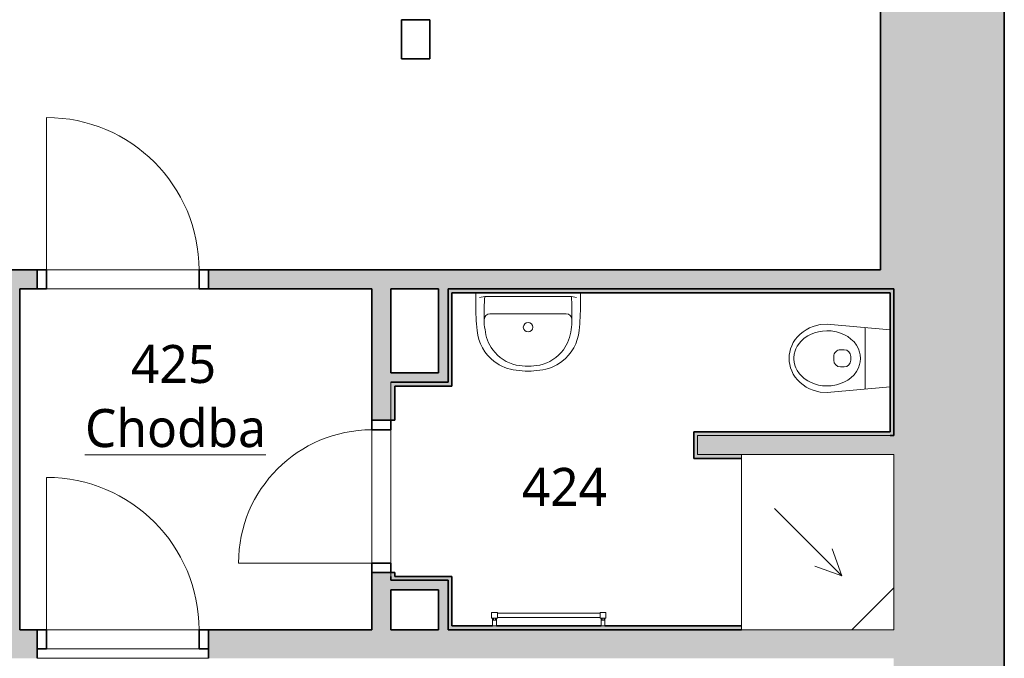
# Model space of a CAD drawing. Header units: metres. Extents: x -0.2 to 46.9, y -0.7 to 14.9.
# Tile 17 of 18: x 34.6 to 39.8, y 7.7 to 11. Entities that reach past the tile are written whole.
import ezdxf

# ---------------------------------------------------------------- set-up
doc = ezdxf.new("R2010")
doc.units = ezdxf.units.M
doc.linetypes.add('AV - Cerch_ 1 tecka 4mm', pattern=[0.006, 0.004, -0.001, 0, -0.001])
doc.layers.add('AV-MISTNOSTI', color=5, linetype='Continuous', lineweight=5, true_color=0x0000ff)
for name, color, linetype, lineweight in [('AV-SRAFY', 7, 'Continuous', 35), ('AV-STAVBA', 7, 'Continuous', 18), ('AV-VYBAVENI', 7, 'Continuous', 18)]:
    doc.layers.add(name, color=color, linetype=linetype, lineweight=lineweight)
doc.styles.add('Trebuchet MS_B', font='trebuc.ttf', dxfattribs={"height": 0.2})

# ---------------------------------------------------------------- blocks, each defined once
blk = doc.blocks.new('DO_1-P_Ocel_ - 800x1970_100-934089-4NP')
at = {"layer": 'AV-STAVBA', "color": 254, "true_color": 0xcccccc}
for p, q in [((-0.4, 0.85), (-0.4, 0.05)), ((-0.4, 0.05), (0.4, 0.05)), ((-0.4, -0.05), (0.4, -0.05))]:
    blk.add_line(p, q, dxfattribs=at)
at = {"layer": 'AV-STAVBA', "color": 254, "linetype": 'AV - Cerch_ 1 tecka 4mm', "true_color": 0xcccccc}
for p, q in [((-0.45, 0.05), (0.45, 0.05)), ((-0.4, 0.05), (0.4, 0.05)), ((-0.45, -0.05), (0.45, -0.05)), ((-0.4, -0.05), (0.4, -0.05))]:
    blk.add_line(p, q, dxfattribs=at)
at = {"layer": 'AV-STAVBA', "color": 254, "lineweight": 35, "true_color": 0xcccccc}
for p, q in [((-0.4, 0.05), (-0.45, 0.05)), ((-0.45, 0.05), (-0.45, -0.05)), ((-0.4, -0.05), (-0.4, 0.05)), ((0.45, 0.05), (0.4, 0.05)), ((0.4, 0.05), (0.4, -0.05)), ((0.45, -0.05), (0.45, 0.05)), ((-0.45, -0.05), (-0.4, -0.05)), ((0.4, -0.05), (0.45, -0.05))]:
    blk.add_line(p, q, dxfattribs=at)
at = {"layer": 'AV-STAVBA', "color": 254, "true_color": 0xcccccc}
blk.add_arc((-0.4, 0.05), 0.8, 0, 90, dxfattribs=at)
blk = doc.blocks.new('DO_1-P_Ocel_ - 700x1970_100-947632-4NP')
at = {"layer": 'AV-STAVBA', "color": 254, "true_color": 0xcccccc}
for p, q in [((-0.35, 0.75), (-0.35, 0.05)), ((-0.35, 0.05), (0.35, 0.05)), ((-0.35, -0.05), (0.35, -0.05))]:
    blk.add_line(p, q, dxfattribs=at)
at = {"layer": 'AV-STAVBA', "color": 254, "linetype": 'AV - Cerch_ 1 tecka 4mm', "true_color": 0xcccccc}
for p, q in [((-0.4, 0.05), (0.4, 0.05)), ((-0.35, 0.05), (0.35, 0.05)), ((-0.4, -0.05), (0.4, -0.05)), ((-0.35, -0.05), (0.35, -0.05))]:
    blk.add_line(p, q, dxfattribs=at)
at = {"layer": 'AV-STAVBA', "color": 254, "lineweight": 35, "true_color": 0xcccccc}
for p, q in [((-0.35, 0.05), (-0.4, 0.05)), ((-0.4, 0.05), (-0.4, -0.05)), ((-0.35, -0.05), (-0.35, 0.05)), ((0.4, 0.05), (0.35, 0.05)), ((0.35, 0.05), (0.35, -0.05)), ((0.4, -0.05), (0.4, 0.05)), ((-0.4, -0.05), (-0.35, -0.05)), ((0.35, -0.05), (0.4, -0.05))]:
    blk.add_line(p, q, dxfattribs=at)
at = {"layer": 'AV-STAVBA', "color": 254, "true_color": 0xcccccc}
blk.add_arc((-0.35, 0.05), 0.7, 0, 90, dxfattribs=at)
blk = doc.blocks.new('DO_1-P_Ocel_ - 800x1970_100-1004112-4NP')
at = {"layer": 'AV-STAVBA', "color": 254, "true_color": 0xcccccc}
for p, q in [((-0.4, 0.875), (-0.4, 0.075)), ((-0.4, 0.075), (0.4, 0.075)), ((-0.4, -0.025), (0.4, -0.025))]:
    blk.add_line(p, q, dxfattribs=at)
at = {"layer": 'AV-STAVBA', "color": 254, "linetype": 'AV - Cerch_ 1 tecka 4mm', "true_color": 0xcccccc}
for p, q in [((-0.45, 0.075), (0.45, 0.075)), ((-0.4, 0.075), (0.4, 0.075)), ((-0.4, -0.025), (0.4, -0.025)), ((-0.45, -0.075), (0.45, -0.075))]:
    blk.add_line(p, q, dxfattribs=at)
at = {"layer": 'AV-STAVBA', "color": 254, "lineweight": 35, "true_color": 0xcccccc}
for p, q in [((-0.4, 0.075), (-0.45, 0.075)), ((-0.45, 0.075), (-0.45, -0.025)), ((-0.4, -0.025), (-0.4, 0.075)), ((0.45, 0.075), (0.4, 0.075)), ((0.4, 0.075), (0.4, -0.025)), ((0.45, -0.025), (0.45, 0.075)), ((-0.45, -0.025), (-0.4, -0.025)), ((0.4, -0.025), (0.45, -0.025))]:
    blk.add_line(p, q, dxfattribs=at)
at = {"layer": 'AV-STAVBA', "color": 254, "true_color": 0xcccccc}
blk.add_arc((-0.4, 0.075), 0.8, 0, 90, dxfattribs=at)
blk = doc.blocks.new('PF_Koncepční sprchový kout - vpusť rohová-1512282-4NP')
at = {"layer": 'AV-VYBAVENI', "color": 254, "true_color": 0xccccff}
for p, q in [((0.5047, 0), (-0.4153, 0)), ((-0.4153, 0), (-0.4153, -0.8)), ((0.5047, -0.8), (0.5047, 0)), ((0.5047, -0.22), (0.2847, 0)), ((0.2215, -0.2732), (-0.1321, -0.6268)), ((0.2215, -0.2732), (0.0805, -0.3245)), ((0.2215, -0.2732), (0.1702, -0.4142)), ((-0.4153, -0.8), (0.5047, -0.8))]:
    blk.add_line(p, q, dxfattribs=at)
blk = doc.blocks.new('Koncepční WC - WC NADRZ-1470814-4NP')
at = {"layer": 'AV-VYBAVENI', "color": 254, "lineweight": 13, "true_color": 0xcccccc}
for p, q in [((0.0377, 0.5177), (0.0218, 0.5074)), ((0.0541, 0.526), (0.0377, 0.5177)), ((0.0708, 0.5323), (0.0541, 0.526)), ((0.0876, 0.5367), (0.0708, 0.5323)), ((0.1042, 0.5392), (0.0876, 0.5367)), ((0.1203, 0.54), (0.1042, 0.5392)), ((0.1365, 0.5392), (0.1203, 0.54)), ((0.1531, 0.5367), (0.1365, 0.5392)), ((0.1699, 0.5323), (0.1531, 0.5367)), ((0.1866, 0.526), (0.1699, 0.5323)), ((0.203, 0.5177), (0.1866, 0.526)), ((0.2188, 0.5074), (0.203, 0.5177)), ((-0.0194, 0.4661), (-0.0303, 0.4494)), ((-0.007, 0.4814), (-0.0194, 0.4661)), ((0.0069, 0.4953), (-0.007, 0.4814)), ((0.0218, 0.5074), (0.0069, 0.4953)), ((0.0314, 0.4782), (0.0148, 0.4601)), ((0.0398, 0.4856), (0.0314, 0.4782)), ((0.0564, 0.4971), (0.0398, 0.4856)), ((0.0707, 0.5044), (0.0564, 0.4971)), ((0.0799, 0.5081), (0.0707, 0.5044)), ((0.0987, 0.513), (0.0799, 0.5081)), ((0.117, 0.515), (0.0987, 0.513)), ((0.1203, 0.515), (0.117, 0.515)), ((0.1237, 0.515), (0.1203, 0.515)), ((0.142, 0.513), (0.1237, 0.515)), ((0.1607, 0.5081), (0.142, 0.513)), ((0.1699, 0.5044), (0.1607, 0.5081)), ((0.1842, 0.4971), (0.1699, 0.5044)), ((0.2008, 0.4856), (0.1842, 0.4971)), ((0.2093, 0.4782), (0.2008, 0.4856)), ((0.2258, 0.4601), (0.2093, 0.4782)), ((0.2338, 0.4953), (0.2188, 0.5074)), ((0.2476, 0.4814), (0.2338, 0.4953)), ((0.2601, 0.4661), (0.2476, 0.4814)), ((0.271, 0.4494), (0.2601, 0.4661)), ((-0.047, 0.4136), (-0.0527, 0.395)), ((-0.0396, 0.4319), (-0.047, 0.4136)), ((-0.0303, 0.4494), (-0.0396, 0.4319)), ((-0.0051, 0.4278), (-0.0139, 0.4061)), ((0.0018, 0.4409), (-0.0051, 0.4278)), ((0.0148, 0.4601), (0.0018, 0.4409)), ((0.2388, 0.4409), (0.2258, 0.4601)), ((0.2458, 0.4278), (0.2388, 0.4409)), ((0.2546, 0.4061), (0.2458, 0.4278)), ((0.2802, 0.4319), (0.271, 0.4494)), ((0.2877, 0.4136), (0.2802, 0.4319)), ((0.2934, 0.395), (0.2877, 0.4136)), ((-0.0567, 0.3764), (-0.0597, 0.34)), ((-0.0527, 0.395), (-0.0567, 0.3764)), ((-0.0233, 0.3644), (-0.0247, 0.342)), ((-0.0197, 0.3855), (-0.0233, 0.3644)), ((-0.0139, 0.4061), (-0.0197, 0.3855)), ((0.2603, 0.3855), (0.2546, 0.4061)), ((0.2639, 0.3644), (0.2603, 0.3855)), ((0.2653, 0.342), (0.2639, 0.3644)), ((0.2973, 0.3764), (0.2934, 0.395)), ((0.3003, 0.34), (0.2973, 0.3764)), ((-0.0597, 0.34), (-0.0288, 0.01)), ((-0.0247, 0.342), (-0.0237, 0.3197)), ((-0.0237, 0.3197), (-0.019, 0.2916)), ((0.2597, 0.2916), (0.2644, 0.3197)), ((0.2644, 0.3197), (0.2653, 0.342)), ((0.2695, 0.01), (0.3003, 0.34)), ((-0.019, 0.2916), (-0.0125, 0.2698)), ((-0.0125, 0.2698), (-0.0032, 0.2484)), ((0.0753, 0.2508), (0.0753, 0.2704)), ((0.1103, 0.3054), (0.1203, 0.3054)), ((0.1203, 0.3054), (0.1303, 0.3054)), ((0.1653, 0.2508), (0.1653, 0.2704)), ((0.2439, 0.2484), (0.2532, 0.2698)), ((0.2532, 0.2698), (0.2597, 0.2916)), ((-0.0032, 0.2484), (0.0063, 0.2319)), ((0.0063, 0.2319), (0.0188, 0.2151)), ((0.0188, 0.2151), (0.0344, 0.199)), ((0.1203, 0.2158), (0.1103, 0.2158)), ((0.1303, 0.2158), (0.1203, 0.2158)), ((0.2063, 0.199), (0.2219, 0.2151)), ((0.2219, 0.2151), (0.2344, 0.2319)), ((0.2344, 0.2319), (0.2439, 0.2484)), ((0.0344, 0.199), (0.0515, 0.1859)), ((0.0515, 0.1859), (0.0699, 0.1759)), ((0.0699, 0.1759), (0.0885, 0.1693)), ((0.0885, 0.1693), (0.102, 0.1664)), ((0.102, 0.1664), (0.1203, 0.165)), ((0.1203, 0.165), (0.1387, 0.1664)), ((0.1387, 0.1664), (0.1521, 0.1693)), ((0.1521, 0.1693), (0.1708, 0.1759)), ((0.1708, 0.1759), (0.1891, 0.1859)), ((0.1891, 0.1859), (0.2063, 0.199)), ((-0.0409, 0.1398), (0.1203, 0.1398)), ((0.1203, 0.1398), (0.2816, 0.1398))]:
    blk.add_line(p, q, dxfattribs=at)
for centre, start, end in [((0.1103, 0.2704), 90, 180), ((0.1303, 0.2704), 360, 90), ((0.1103, 0.2508), 180, 270), ((0.1303, 0.2508), 270, 0)]:
    blk.add_arc(centre, 0.035, start, end, dxfattribs=at)
blk = doc.blocks.new('Koncepční umyvadlo - 550x400-1470811-4NP')
at = {"layer": 'AV-VYBAVENI', "color": 254, "true_color": 0xccccff}
for p, q in [((-0.075, 0.12), (0.125, 0.12)), ((0.125, 0.12), (0.325, 0.12)), ((-0.15, 0.0696), (-0.15, 0.01)), ((0.4, 0.01), (0.4, 0.0696)), ((-0.13, 0.0342), (-0.1027, 0.03)), ((-0.1027, 0.03), (0.3527, 0.03)), ((0.3527, 0.03), (0.38, 0.0342))]:
    blk.add_line(p, q, dxfattribs=at)
blk.add_circle((0.125, 0.191), 0.025, dxfattribs=at)
for centre, radius, start, end in [((0.087, 0.1893), 0.2291, 95.9722, 127.4241), ((0.125, 0.0213), 0.4007, 81.122, 98.878), ((0.163, 0.1893), 0.2291, 52.5759, 84.0278), ((0.0863, 0.1873), 0.2303, 126.9872, 174.6397), ((0.1108, 0.183), 0.2128, 102.9464, 143.5152), ((0.125, -0.0054), 0.4007, 81.122, 98.878), ((0.1392, 0.183), 0.2128, 36.4848, 77.0536), ((0.1637, 0.1873), 0.2303, 5.3603, 53.0128), ((0.1142, 0.1817), 0.2163, 143.7612, 174.2094), ((0.1358, 0.1817), 0.2163, 5.7906, 36.2388), ((1.3731, 0.0627), 1.5231, 174.4928, 179.7382), ((-1.1231, 0.0627), 1.5231, 0.2618, 5.5072), ((0.092, 0.1621), 0.1973, 167.8887, 183.5287), ((0.158, 0.1621), 0.1973, 356.4713, 12.1113), ((1.2179, 0.1148), 1.3234, 178.4771, 183.6753), ((-0.075, 0.15), 0.03, 180, 270), ((0.325, 0.15), 0.03, 270, 360), ((-0.9659, 0.1148), 1.3213, 356.3208, 1.5269)]:
    blk.add_arc(centre, radius, start, end, dxfattribs=at)
blk = doc.blocks.new('D0089 - 1514 - OÚPSŘ_Benešova_rvt-1-4NP')
at = {"layer": 'AV-SRAFY', "lineweight": 5, "true_color": 0xcccccc}
blk.add_hatch(color=254, dxfattribs=at).paths.add_polyline_path([(39.7648, 9.6182), (39.7648, 13.9982), (39.1148, 13.9982), (39.1148, 9.6182), (39.7569, 9.6182)])
at = {"layer": 'AV-SRAFY', "lineweight": 18, "true_color": 0xcccccc}
h = blk.add_hatch(color=254, dxfattribs=at)
h.paths.add_polyline_path([(36.7948, 9.6182), (39.1148, 9.6182), (39.1148, 9.7182), (35.5874, 9.7182), (35.5874, 9.6182), (36.5448, 9.6182)])
h.paths.add_polyline_path([(34.4974, 9.6182), (34.6874, 9.6182), (34.6874, 9.7182), (34.4974, 9.7182)])
for points in [[(34.5974, 7.8282), (34.5974, 9.6182), (34.4974, 9.6182), (34.4974, 7.8282)], [(36.7948, 9.1782), (36.8448, 9.1782), (36.8448, 9.6182), (36.7948, 9.6182), (36.7948, 9.4423)], [(36.8448, 9.1282), (36.8648, 9.1282), (36.8648, 9.6182), (36.8448, 9.6182), (36.8448, 9.4423)], [(39.1848, 9.5982), (39.1848, 9.6182), (36.8648, 9.6182), (36.8648, 9.5982), (39.1648, 9.5982)], [(39.7569, 3.9882), (39.7648, 3.9882), (39.7648, 9.6182), (39.1848, 9.6182), (39.1848, 3.9882), (39.3648, 3.9882)], [(39.1848, 8.8482), (39.1848, 9.5982), (39.1648, 9.5982), (39.1648, 8.8482)], [(36.8448, 9.1282), (36.8448, 9.1782), (36.5448, 9.1782), (36.5448, 9.1282), (36.7542, 9.1282)], [(36.8648, 9.1082), (36.8648, 9.1282), (36.5648, 9.1282), (36.5648, 9.1082), (36.7542, 9.1082)], [(38.1348, 8.8482), (39.1648, 8.8482), (39.1648, 8.8682), (38.1348, 8.8682)], [(38.1548, 8.7282), (38.1548, 8.8482), (38.1348, 8.8482), (38.1348, 8.7282)], [(39.1848, 8.7482), (39.1848, 8.8482), (38.1548, 8.8482), (38.1548, 8.7482), (38.3848, 8.7482)], [(38.3848, 8.7282), (38.3848, 8.7482), (38.1548, 8.7482), (38.1548, 8.7282)], [(36.7542, 8.0882), (36.8448, 8.0882), (36.8448, 8.1082), (36.5448, 8.1082), (36.5448, 8.0882)], [(36.8448, 8.0382), (36.8448, 8.0882), (36.5448, 8.0882), (36.5448, 8.0382), (36.7948, 8.0382)], [(36.8648, 7.8282), (36.8648, 8.1082), (36.8448, 8.1082), (36.8448, 7.8282)], [(36.7948, 7.8282), (36.8448, 7.8282), (36.8448, 8.0382), (36.7948, 8.0382)], [(38.1548, 7.8282), (38.1548, 7.8482), (36.8648, 7.8482), (36.8648, 7.8282), (37.7551, 7.8282)], [(38.1548, 7.8282), (38.3848, 7.8282), (38.3848, 7.8482), (38.1548, 7.8482)]]:
    blk.add_hatch(color=254, dxfattribs=at).paths.add_polyline_path(points)
h = blk.add_hatch(color=254, dxfattribs=at)
h.paths.add_polyline_path([(36.4448, 7.8282), (36.5448, 7.8282), (36.5448, 8.1282), (36.4448, 8.1282)])
h.paths.add_polyline_path([(36.5448, 8.9282), (36.5448, 9.6182), (36.4448, 9.6182), (36.4448, 8.9282)])
h = blk.add_hatch(color=254, dxfattribs=at)
h.paths.add_polyline_path([(36.5648, 8.1082), (36.5648, 8.1282), (36.5448, 8.1282), (36.5448, 8.1082)])
h.paths.add_polyline_path([(36.5648, 8.9282), (36.5648, 9.1282), (36.5448, 9.1282), (36.5448, 8.9282)])
h = blk.add_hatch(color=254, dxfattribs=at)
h.paths.add_polyline_path([(34.4848, 7.6782), (34.6874, 7.6782), (34.6874, 7.8282), (32.8848, 7.8282), (32.8848, 7.6782), (34.1848, 7.6782)])
h.paths.add_polyline_path([(35.5874, 7.6782), (39.1848, 7.6782), (39.1848, 7.8282), (35.5874, 7.8282)])
h.paths.add_polyline_path([(31.9848, 7.6782), (31.9848, 7.8282), (27.1748, 7.8282), (27.1748, 7.6782), (31.7498, 7.6782)])
h.paths.add_polyline_path([(19.7098, 7.6782), (23.4048, 7.6782), (23.4048, 7.8282), (19.7098, 7.8282)])
h.paths.add_polyline_path([(18.1598, 7.6782), (18.1598, 7.8282), (17.5298, 7.8282), (17.5298, 7.6782), (17.7374, 7.6782)])
h.paths.add_polyline_path([(25.7445, 7.6782), (26.2748, 7.6782), (26.2748, 7.8282), (24.3048, 7.8282), (24.3048, 7.6782)])
at = {"layer": 'AV-STAVBA', "color": 254, "lineweight": 35, "true_color": 0xcccccc}
for p, q in [((39.1148, 9.7182), (39.1148, 13.9982)), ((39.7648, 9.6182), (39.7648, 13.9982)), ((36.7498, 11.0322), (36.5998, 11.0322)), ((36.5998, 11.0322), (36.5998, 10.8258)), ((36.7498, 10.8258), (36.7498, 11.0322)), ((36.5998, 10.8258), (36.7498, 10.8258)), ((34.6874, 9.7182), (34.4974, 9.7182)), ((34.6874, 9.6182), (34.6874, 9.7182)), ((39.1148, 9.7182), (35.5874, 9.7182)), ((35.5874, 9.7182), (35.5874, 9.6182)), ((34.5974, 9.6182), (34.6874, 9.6182)), ((34.5974, 7.8282), (34.5974, 9.6182)), ((35.5874, 9.6182), (36.4448, 9.6182)), ((36.4448, 9.6182), (36.4448, 8.9282)), ((36.5448, 9.6182), (36.7948, 9.6182)), ((36.5448, 9.1782), (36.5448, 9.6182)), ((36.7948, 9.6182), (36.7948, 9.1782)), ((36.8448, 9.6182), (39.1148, 9.6182)), ((36.8448, 9.1782), (36.8448, 9.6182)), ((36.8648, 9.6182), (36.8448, 9.6182)), ((36.8448, 9.6182), (36.8448, 9.1282)), ((39.1848, 9.6182), (36.8648, 9.6182)), ((39.1148, 9.6182), (39.1848, 9.6182)), ((39.1848, 9.6182), (39.1848, 8.8482)), ((39.1848, 9.5982), (39.1848, 9.6182)), ((39.7648, 3.9882), (39.7648, 9.6182)), ((36.8648, 9.1282), (36.8648, 9.5982)), ((36.8648, 9.5982), (39.1648, 9.5982)), ((39.1648, 9.5982), (39.1648, 8.8682)), ((39.1848, 8.8482), (39.1848, 9.5982)), ((36.7948, 9.1782), (36.5448, 9.1782)), ((36.8448, 9.1282), (36.8448, 9.1782)), ((36.5448, 9.1282), (36.8448, 9.1282)), ((36.5648, 9.1282), (36.5448, 9.1282)), ((36.8448, 9.1282), (36.5648, 9.1282)), ((36.5648, 8.9282), (36.5648, 9.1082)), ((36.5648, 9.1082), (36.8648, 9.1082)), ((36.8648, 9.1082), (36.8648, 9.1282)), ((36.4448, 8.9282), (36.5448, 8.9282)), ((36.5448, 8.9282), (36.5648, 8.9282)), ((39.1648, 8.8682), (38.1348, 8.8682)), ((38.1348, 8.8682), (38.1348, 8.8482)), ((38.1348, 8.8482), (38.1348, 8.7282)), ((39.1848, 8.8482), (39.1648, 8.8482)), ((39.1648, 8.8482), (39.1848, 8.8482)), ((38.1348, 8.7282), (38.1548, 8.7282)), ((38.1548, 8.7282), (38.3848, 8.7282)), ((36.4448, 8.1282), (36.4448, 7.8282)), ((36.5448, 8.1282), (36.4448, 8.1282)), ((36.5648, 8.1282), (36.5448, 8.1282)), ((36.5648, 8.1082), (36.5648, 8.1282)), ((36.5448, 8.0882), (36.5448, 8.1082)), ((36.5448, 8.1082), (36.5448, 8.0882)), ((36.8448, 8.0882), (36.5448, 8.0882)), ((36.5448, 8.0882), (36.8448, 8.0882)), ((36.8448, 8.1082), (36.5648, 8.1082)), ((36.8648, 8.1082), (36.8448, 8.1082)), ((36.8448, 8.0382), (36.8448, 8.0882)), ((36.8448, 8.0882), (36.8448, 7.8282)), ((36.8648, 7.8482), (36.8648, 8.1082)), ((36.5448, 7.8282), (36.5448, 8.0382)), ((36.5448, 8.0382), (36.7948, 8.0382)), ((36.7948, 8.0382), (36.7948, 7.8282)), ((36.8448, 7.8282), (36.8448, 8.0382)), ((34.6874, 7.8282), (34.5974, 7.8282)), ((34.6874, 7.6782), (34.6874, 7.8282)), ((36.4448, 7.8282), (35.5874, 7.8282)), ((35.5874, 7.8282), (35.5874, 7.6782)), ((36.7948, 7.8282), (36.5448, 7.8282)), ((38.3848, 7.8282), (36.8448, 7.8282)), ((36.8448, 7.8282), (36.8648, 7.8282)), ((37.0785, 7.8482), (36.8648, 7.8482)), ((36.8648, 7.8282), (38.1548, 7.8282)), ((37.6485, 7.8482), (37.0985, 7.8482)), ((38.1548, 7.8482), (37.6685, 7.8482)), ((38.3848, 7.8482), (38.1548, 7.8482)), ((38.1548, 7.8282), (38.3848, 7.8282))]:
    blk.add_line(p, q, dxfattribs=at)
at = {"layer": 'AV-STAVBA', "color": 254, "true_color": 0xcccccc}
for p, q in [((34.7374, 9.7182), (35.5374, 9.7182)), ((35.5374, 9.6182), (34.7374, 9.6182)), ((36.5448, 8.9282), (36.5448, 9.1282)), ((36.5448, 9.1282), (36.5448, 8.9282)), ((36.4448, 8.1782), (36.4448, 8.8782)), ((36.5448, 8.8782), (36.5448, 8.1782)), ((39.1648, 8.8482), (38.1548, 8.8482)), ((38.1548, 8.8482), (38.1548, 8.7482)), ((38.1548, 8.8482), (39.1648, 8.8482)), ((38.1548, 8.7482), (38.3848, 8.7482)), ((38.3848, 8.7482), (38.1548, 8.7482)), ((36.5448, 8.1082), (36.5448, 8.1282)), ((36.5448, 8.1282), (36.5448, 8.1082)), ((34.7374, 7.8282), (35.5374, 7.8282)), ((35.5874, 7.6782), (34.6874, 7.6782))]:
    blk.add_line(p, q, dxfattribs=at)
at = {"layer": 'AV-STAVBA', "color": 254, "lineweight": 18, "true_color": 0xcccccc}
for name, p in [('DO_1-P_Ocel_ - 800x1970_100-934089-4NP', (35.1374, 9.6682)), ('DO_1-P_Ocel_ - 800x1970_100-1004112-4NP', (35.1374, 7.7532))]:
    blk.add_blockref(name, p, dxfattribs=at)
at = {"layer": 'AV-STAVBA', "color": 254, "lineweight": 18, "true_color": 0xcccccc, "rotation": 89.99999999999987}
blk.add_blockref('DO_1-P_Ocel_ - 700x1970_100-947632-4NP', (36.4948, 8.5282), dxfattribs=at)
at = {"layer": 'AV-VYBAVENI', "color": 254, "lineweight": 18, "true_color": 0xcccccc}
for name, p, rotation in [('Koncepční umyvadlo - 550x400-1470811-4NP', (37.3898, 9.6082), 180), ('Koncepční WC - WC NADRZ-1470814-4NP', (39.1748, 9.1332), 90), ('PF_Koncepční sprchový kout - vpusť rohová-1512282-4NP', (39.1848, 8.3329), 269.9999999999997)]:
    blk.add_blockref(name, p, dxfattribs=dict(at, rotation=rotation))
blk = doc.blocks.new('PF_Topný žebřík_připojení boční - Topný žebřík_600x1250-843214-4NP')
at = {"layer": 'AV-VYBAVENI', "color": 5, "true_color": 0x0000ff}
for p, q in [((-0.295, 0.055), (-0.295, 0.025)), ((-0.275, 0.055), (-0.295, 0.055)), ((-0.275, 0.025), (-0.275, 0.055)), ((0.275, 0.055), (0.275, 0.025)), ((0.295, 0.055), (0.275, 0.055)), ((0.295, 0.025), (0.295, 0.055)), ((-0.3, 0.015), (-0.27, 0.015)), ((-0.3, 0.015), (-0.3, -0.015)), ((-0.295, 0.025), (-0.275, 0.025)), ((-0.295, 0.025), (-0.295, 0.015)), ((-0.29, 0.025), (-0.29, 0.015)), ((-0.28, 0.015), (-0.28, 0.025)), ((-0.275, 0.015), (-0.275, 0.025)), ((-0.27, -0.015), (-0.27, 0.015)), ((0.27, 0.0115), (-0.27, 0.0115)), ((0.27, 0.015), (0.3, 0.015)), ((0.27, -0.015), (0.27, 0.015)), ((0.275, 0.025), (0.295, 0.025)), ((0.275, 0.025), (0.275, 0.015)), ((0.28, 0.025), (0.28, 0.015)), ((0.29, 0.015), (0.29, 0.025)), ((0.295, 0.015), (0.295, 0.025)), ((0.3, 0.015), (0.3, -0.015)), ((-0.27, -0.015), (-0.3, -0.015)), ((-0.27, -0.0115), (0.27, -0.0115)), ((0.3, -0.015), (0.27, -0.015))]:
    blk.add_line(p, q, dxfattribs=at)

msp = doc.modelspace()

# ---------------------------------------------------------------- block references
at = {"lineweight": 5}
msp.add_blockref('D0089 - 1514 - OÚPSŘ_Benešova_rvt-1-4NP', (0, 0), dxfattribs=at)
at = {"layer": 'AV-VYBAVENI', "color": 5, "true_color": 0x0000ff, "rotation": 180}
msp.add_blockref('PF_Topný žebřík_připojení boční - Topný žebřík_600x1250-843214-4NP', (37.3735, 7.9032), dxfattribs=at)

# ---------------------------------------------------------------- texts
at = {"layer": 'AV-MISTNOSTI', "char_height": 0.2, "attachment_point": 1, "style": 'Trebuchet MS_B'}
for s, insert, width in [('425', (35.1804, 9.3239), 0.601266), ('\\LChodba', (34.9389, 8.9876), 1.186497), ('424', (37.2322, 8.6785), 0.601266)]:
    msp.add_mtext(s, dxfattribs=dict(at, insert=insert, width=width))

doc.saveas('drawing.dxf')
